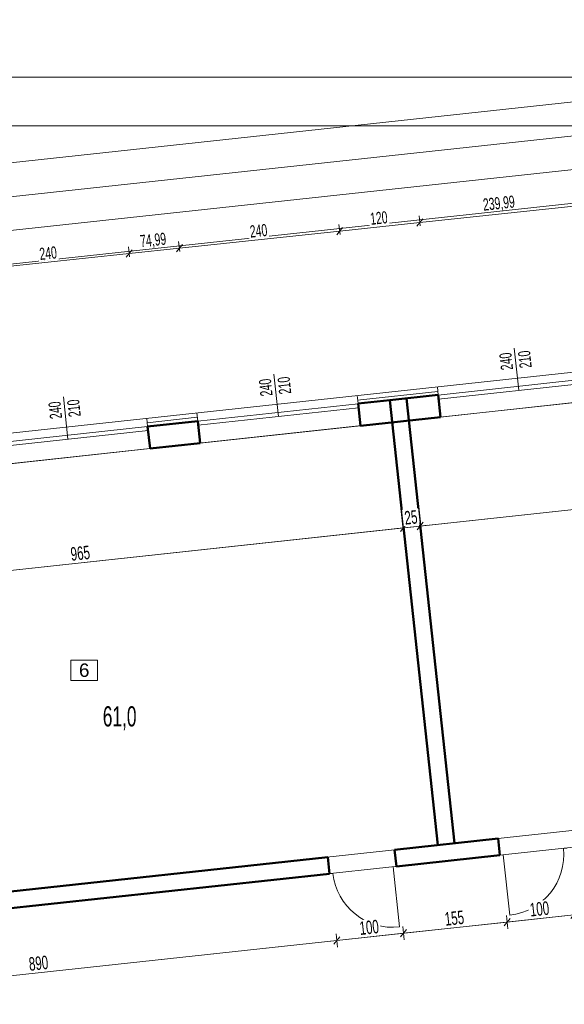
# Model space of a CAD drawing. Header units: millimetres. Extents: x 72202 to 304796, y 21658 to 519946.
# Tile 25 of 139: x 197425 to 198235, y 202009 to 203474. Entities that reach past the tile are written whole.
import ezdxf

# ---------------------------------------------------------------- set-up
doc = ezdxf.new("R2010")
doc.units = ezdxf.units.MM
doc.layers.get('0').update_dxf_attribs({"color": 253})
doc.layers.get('Defpoints').update_dxf_attribs({"color": 253})
for name, color, linetype, lineweight in [('DRZWI I OKNA OPISY', 253, 'Continuous', 9), ('linia - gruba - projektowana', 253, 'Continuous', 50), ('LINIA CIENKA', 7, 'Continuous', 13), ('LINIA KRESKOWANIE', 253, 'Continuous', 5), ('LINIA WYMIAROWANIE', 253, 'Continuous', 9), ('OPISY', 253, 'Continuous', 9)]:
    doc.layers.add(name, color=color, linetype=linetype, lineweight=lineweight)
doc.layers.add('LINIA-NIE DRUKOWAĆ', color=253, linetype='Continuous', lineweight=20, plot=False)
doc.styles.add('simplex', font='arial.ttf')
doc.styles.get("Standard").update_dxf_attribs({"font": 'ARIALN.TTF', "width": 0.75})
doc.linetypes.add('GRADZINOWANIE', pattern='A,0.00254,-2.54,[134,ltypeshp.shx,S=2.54,R=0,X=-2.54,Y=0],-5.08,[134,ltypeshp.shx,S=2.54,R=180,X=2.54,Y=0],-2.54', length=10.16254)
doc.dimstyles.new('sebek100', dxfattribs={"dimtxt": 17, "dimasz": 10, "dimexe": 10, "dimexo": 20, "dimgap": 4, "dimtad": 1, "dimrnd": 0.5, "dimtxsty": 'Standard', "dimblk": 'OBLIQUE', "dimcen": 8, "dimclre": 1, "dimazin": 0, "dimtm": 1e-09, "dimtfac": 1, "dimtix": 1, "dimtmove": 1, "dimatfit": 3, "dimldrblk": 'zas', "dimfxl": 10, "dimfxlon": 1, "dimtolj": 2, "dimlwd": -1, "dimlwe": -1, "dimarcsym": 0})

# ---------------------------------------------------------------- blocks, each defined once
blk = doc.blocks.new('_Oblique')
at = {"color": 0, "linetype": 'ByBlock', "lineweight": -2}
blk.add_line((-0.5, -0.5), (0.5, 0.5), dxfattribs=at)
blk = doc.blocks.new('*D74')
at = {"layer": 'Defpoints', "color": 0, "lineweight": -3, "ltscale": 4, "transparency": 16777216}
for p in [(200553.3, 203691.7), (193653.3, 203234.1), (200553.3, 203234.1)]:
    blk.add_point(p, dxfattribs=at)
at = {"layer": 'LINIA CIENKA', "ltscale": 4, "transparency": 16777216}
for p, q in [((193653.3, 203681.7), (193653.3, 203701.7)), ((200553.3, 203681.7), (200553.3, 203701.7))]:
    blk.add_line(p, q, dxfattribs=at)
at = {"layer": 'LINIA CIENKA', "color": 0, "ltscale": 4, "transparency": 16777216}
blk.add_line((193653.3, 203691.7), (200553.3, 203691.7), dxfattribs=at)
at = {"layer": 'LINIA CIENKA', "color": 0, "ltscale": 4, "transparency": 16777216, "xscale": 10, "yscale": 10, "zscale": 10, "rotation": 180}
blk.add_blockref('_Oblique', (193653.3, 203691.7), dxfattribs=at)
at = {"layer": 'LINIA CIENKA', "color": 0, "ltscale": 4, "transparency": 16777216, "xscale": 10, "yscale": 10, "zscale": 10}
blk.add_blockref('_Oblique', (200553.3, 203691.7), dxfattribs=at)
at = {"layer": 'LINIA CIENKA', "color": 0, "lineweight": -3, "ltscale": 4, "transparency": 16777216, "insert": (197103.3, 203797.8), "char_height": 200, "attachment_point": 5, "bg_fill": 3, "box_fill_scale": 1.1, "bg_fill_color": 256, "bg_fill_true_color": 13158600, "bg_fill_transparency": 0}
blk.add_mtext('\\A2;6900', dxfattribs=at)
blk = doc.blocks.new('zas')
blk = doc.blocks.new('*D112')
at = {"layer": 'Defpoints', "color": 0, "lineweight": -3, "ltscale": 4, "transparency": 16777216}
for p in [(197587.8, 203126.5), (197613.9, 202880.9), (197375.3, 202855)]:
    blk.add_point(p, dxfattribs=at)
at = {"layer": 'LINIA WYMIAROWANIE', "color": 1, "ltscale": 4, "transparency": 16777216}
for p, q in [((197588.3, 203121.5), (197586.7, 203136.4)), ((197349.7, 203096.1), (197348.1, 203111))]:
    blk.add_line(p, q, dxfattribs=at)
at = {"layer": 'LINIA WYMIAROWANIE', "color": 0, "ltscale": 4, "transparency": 16777216}
blk.add_line((197349.1, 203101.1), (197587.8, 203126.5), dxfattribs=at)
at = {"layer": 'LINIA WYMIAROWANIE', "color": 0, "ltscale": 4, "transparency": 16777216, "xscale": 10, "yscale": 10, "zscale": 10}
for p, rotation in [((197587.8, 203126.5), 6.067906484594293), ((197349.1, 203101.1), 186.0679064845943)]:
    blk.add_blockref('_Oblique', p, dxfattribs=dict(at, rotation=rotation))
at = {"layer": 'LINIA WYMIAROWANIE', "color": 0, "lineweight": -3, "ltscale": 4, "transparency": 16777216, "insert": (197467.1, 203126.9), "char_height": 18, "attachment_point": 5, "rotation": 6.0679, "bg_fill": 3, "box_fill_scale": 1.1, "bg_fill_color": 256, "bg_fill_true_color": 13158600, "bg_fill_transparency": 0}
blk.add_mtext('\\A2;240', dxfattribs=at)
blk = doc.blocks.new('*D113')
at = {"layer": 'Defpoints', "color": 0, "lineweight": -3, "ltscale": 4, "transparency": 16777216}
for p in [(197662.4, 203134.4), (197688.5, 202889.1), (197613.9, 202880.9)]:
    blk.add_point(p, dxfattribs=at)
at = {"layer": 'LINIA WYMIAROWANIE', "color": 1, "ltscale": 4, "transparency": 16777216}
for p, q in [((197588.3, 203121.5), (197586.7, 203136.4)), ((197662.9, 203129.4), (197661.3, 203144.3))]:
    blk.add_line(p, q, dxfattribs=at)
at = {"layer": 'LINIA WYMIAROWANIE', "color": 0, "ltscale": 4, "transparency": 16777216}
blk.add_line((197587.8, 203126.5), (197662.4, 203134.4), dxfattribs=at)
at = {"layer": 'LINIA WYMIAROWANIE', "color": 0, "ltscale": 4, "transparency": 16777216, "xscale": 10, "yscale": 10, "zscale": 10}
for p, rotation in [((197662.4, 203134.4), 6.067906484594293), ((197587.8, 203126.5), 186.0679064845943)]:
    blk.add_blockref('_Oblique', p, dxfattribs=dict(at, rotation=rotation))
at = {"layer": 'LINIA WYMIAROWANIE', "color": 0, "lineweight": -3, "ltscale": 4, "transparency": 16777216, "insert": (197623.5, 203145.1), "char_height": 18, "attachment_point": 5, "rotation": 6.0679, "bg_fill": 3, "box_fill_scale": 1.1, "bg_fill_color": 256, "bg_fill_true_color": 13158600, "bg_fill_transparency": 0}
blk.add_mtext('\\A2;74,99', dxfattribs=at)
blk = doc.blocks.new('*D114')
at = {"layer": 'Defpoints', "color": 0, "lineweight": -3, "ltscale": 4, "transparency": 16777216}
for p in [(197901, 203159.7), (197927.1, 202914.8), (197688.5, 202889.1)]:
    blk.add_point(p, dxfattribs=at)
at = {"layer": 'LINIA WYMIAROWANIE', "color": 1, "ltscale": 4, "transparency": 16777216}
for p, q in [((197901.6, 203154.8), (197900, 203169.7)), ((197662.9, 203129.4), (197661.3, 203144.3))]:
    blk.add_line(p, q, dxfattribs=at)
at = {"layer": 'LINIA WYMIAROWANIE', "color": 0, "ltscale": 4, "transparency": 16777216}
blk.add_line((197662.4, 203134.4), (197901, 203159.7), dxfattribs=at)
at = {"layer": 'LINIA WYMIAROWANIE', "color": 0, "ltscale": 4, "transparency": 16777216, "xscale": 10, "yscale": 10, "zscale": 10}
for p, rotation in [((197901, 203159.7), 6.067906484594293), ((197662.4, 203134.4), 186.0679064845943)]:
    blk.add_blockref('_Oblique', p, dxfattribs=dict(at, rotation=rotation))
at = {"layer": 'LINIA WYMIAROWANIE', "color": 0, "lineweight": -3, "ltscale": 4, "transparency": 16777216, "insert": (197780.3, 203160.2), "char_height": 18, "attachment_point": 5, "rotation": 6.0679, "bg_fill": 3, "box_fill_scale": 1.1, "bg_fill_color": 256, "bg_fill_true_color": 13158600, "bg_fill_transparency": 0}
blk.add_mtext('\\A2;240', dxfattribs=at)
blk = doc.blocks.new('*D115')
at = {"layer": 'Defpoints', "color": 0, "lineweight": -3, "ltscale": 4, "transparency": 16777216}
for p in [(198020.4, 203172.4), (197927.1, 202914.8), (198046.4, 202927.8)]:
    blk.add_point(p, dxfattribs=at)
at = {"layer": 'LINIA WYMIAROWANIE', "color": 1, "ltscale": 4, "transparency": 16777216}
for p, q in [((198020.9, 203167.5), (198019.3, 203182.4)), ((197901.6, 203154.8), (197900, 203169.7))]:
    blk.add_line(p, q, dxfattribs=at)
at = {"layer": 'LINIA WYMIAROWANIE', "color": 0, "ltscale": 4, "transparency": 16777216}
blk.add_line((197901, 203159.7), (198020.4, 203172.4), dxfattribs=at)
at = {"layer": 'LINIA WYMIAROWANIE', "color": 0, "ltscale": 4, "transparency": 16777216, "xscale": 10, "yscale": 10, "zscale": 10}
for p, rotation in [((198020.4, 203172.4), 6.067906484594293), ((197901, 203159.7), 186.0679064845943)]:
    blk.add_blockref('_Oblique', p, dxfattribs=dict(at, rotation=rotation))
at = {"layer": 'LINIA WYMIAROWANIE', "color": 0, "lineweight": -3, "ltscale": 4, "transparency": 16777216, "insert": (197959.3, 203179.2), "char_height": 18, "attachment_point": 5, "rotation": 6.0679, "bg_fill": 3, "box_fill_scale": 1.1, "bg_fill_color": 256, "bg_fill_true_color": 13158600, "bg_fill_transparency": 0}
blk.add_mtext('\\A2;120', dxfattribs=at)
blk = doc.blocks.new('*D116')
at = {"layer": 'Defpoints', "color": 0, "lineweight": -3, "ltscale": 4, "transparency": 16777216}
for p in [(198259, 203197.8), (198285, 202953.8), (198046.4, 202927.8)]:
    blk.add_point(p, dxfattribs=at)
at = {"layer": 'LINIA WYMIAROWANIE', "color": 1, "ltscale": 4, "transparency": 16777216}
for p, q in [((198259.5, 203192.8), (198258, 203207.7)), ((198020.9, 203167.5), (198019.3, 203182.4))]:
    blk.add_line(p, q, dxfattribs=at)
at = {"layer": 'LINIA WYMIAROWANIE', "color": 0, "ltscale": 4, "transparency": 16777216}
blk.add_line((198020.4, 203172.4), (198259, 203197.8), dxfattribs=at)
at = {"layer": 'LINIA WYMIAROWANIE', "color": 0, "ltscale": 4, "transparency": 16777216, "xscale": 10, "yscale": 10, "zscale": 10}
for p, rotation in [((198259, 203197.8), 6.067906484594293), ((198020.4, 203172.4), 186.0679064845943)]:
    blk.add_blockref('_Oblique', p, dxfattribs=dict(at, rotation=rotation))
at = {"layer": 'LINIA WYMIAROWANIE', "color": 0, "lineweight": -3, "ltscale": 4, "transparency": 16777216, "insert": (198138.1, 203199.9), "char_height": 18, "attachment_point": 5, "rotation": 6.0679, "bg_fill": 3, "box_fill_scale": 1.1, "bg_fill_color": 256, "bg_fill_true_color": 13158600, "bg_fill_transparency": 0}
blk.add_mtext('\\A2;239,99', dxfattribs=at)
blk = doc.blocks.new('*D141')
at = {"layer": 'Defpoints', "color": 0, "lineweight": -3, "ltscale": 4, "transparency": 16777216}
for p in [(197979.1, 202875.2), (197019.8, 202771.3), (197996.2, 202718.1)]:
    blk.add_point(p, dxfattribs=at)
at = {"layer": 'LINIA WYMIAROWANIE', "color": 0, "ltscale": 4, "transparency": 16777216}
blk.add_line((197036.8, 202614.2), (197996.2, 202718.1), dxfattribs=at)
at = {"layer": 'LINIA WYMIAROWANIE', "ltscale": 4, "transparency": 16777216}
for p, q in [((197995.6, 202723.1), (197997.2, 202708.2)), ((197036.2, 202619.1), (197037.8, 202604.2))]:
    blk.add_line(p, q, dxfattribs=at)
at = {"layer": 'LINIA WYMIAROWANIE', "color": 0, "ltscale": 4, "transparency": 16777216, "xscale": 10, "yscale": 10, "zscale": 10}
for p, rotation in [((197996.2, 202718.1), 6.182017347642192), ((197036.8, 202614.2), 186.1820173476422)]:
    blk.add_blockref('_Oblique', p, dxfattribs=dict(at, rotation=rotation))
at = {"layer": 'LINIA WYMIAROWANIE', "color": 0, "lineweight": -3, "ltscale": 4, "transparency": 16777216, "insert": (197514.9, 202680.3), "char_height": 20, "attachment_point": 5, "rotation": 6.182, "bg_fill": 3, "box_fill_scale": 1.1, "bg_fill_color": 256, "bg_fill_true_color": 13158600, "bg_fill_transparency": 0}
blk.add_mtext('\\A2;965', dxfattribs=at)
blk = doc.blocks.new('*D142')
at = {"layer": 'Defpoints', "color": 0, "lineweight": -3, "ltscale": 4, "transparency": 16777216}
for p in [(197979.1, 202875.2), (198004, 202877.9)]:
    blk.add_point(p, dxfattribs=at)
at = {"layer": 'LINIA WYMIAROWANIE', "ltscale": 4, "transparency": 16777216}
for p, q in [((198020.5, 202725.8), (198022.1, 202710.8)), ((197995.6, 202723.1), (197997.2, 202708.2))]:
    blk.add_line(p, q, dxfattribs=at)
at = {"layer": 'LINIA WYMIAROWANIE', "color": 0, "ltscale": 4, "transparency": 16777216}
for p, q in [((197996.2, 202718.1), (197986.2, 202717)), ((197996.2, 202718.1), (198021, 202720.8)), ((198021, 202720.8), (198031, 202721.9))]:
    blk.add_line(p, q, dxfattribs=at)
at = {"layer": 'LINIA WYMIAROWANIE', "color": 0, "ltscale": 4, "transparency": 16777216, "xscale": 10, "yscale": 10, "zscale": 10}
for p, rotation in [((197996.2, 202718.1), 6.182017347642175), ((198021, 202720.8), 186.1820173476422)]:
    blk.add_blockref('_Oblique', p, dxfattribs=dict(at, rotation=rotation))
at = {"layer": 'LINIA WYMIAROWANIE', "color": 0, "lineweight": -3, "ltscale": 4, "transparency": 16777216, "insert": (198007.1, 202733.6), "char_height": 20, "attachment_point": 5, "rotation": 6.182, "bg_fill": 3, "box_fill_scale": 1.1, "bg_fill_color": 256, "bg_fill_true_color": 13158600, "bg_fill_transparency": 0}
blk.add_mtext('\\A2;25', dxfattribs=at)
at = {"layer": 'Defpoints', "color": 0, "lineweight": -3, "ltscale": 4, "transparency": 16777216}
blk.add_point((198021, 202720.8), dxfattribs=at)
blk = doc.blocks.new('*D143')
at = {"layer": 'Defpoints', "color": 0, "lineweight": -3, "ltscale": 4, "transparency": 16777216}
for p in [(198963.4, 202981.8), (198004, 202877.9), (198980.4, 202824.7)]:
    blk.add_point(p, dxfattribs=at)
at = {"layer": 'LINIA WYMIAROWANIE', "ltscale": 4, "transparency": 16777216}
for p, q in [((198979.9, 202829.7), (198981.5, 202814.8)), ((198020.5, 202725.8), (198022.1, 202710.8))]:
    blk.add_line(p, q, dxfattribs=at)
at = {"layer": 'LINIA WYMIAROWANIE', "color": 0, "ltscale": 4, "transparency": 16777216}
blk.add_line((198021, 202720.8), (198980.4, 202824.7), dxfattribs=at)
at = {"layer": 'LINIA WYMIAROWANIE', "color": 0, "ltscale": 4, "transparency": 16777216, "xscale": 10, "yscale": 10, "zscale": 10}
for p, rotation in [((198980.4, 202824.7), 6.182017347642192), ((198021, 202720.8), 186.1820173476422)]:
    blk.add_blockref('_Oblique', p, dxfattribs=dict(at, rotation=rotation))
at = {"layer": 'LINIA WYMIAROWANIE', "color": 0, "lineweight": -3, "ltscale": 4, "transparency": 16777216, "insert": (198499.2, 202786.9), "char_height": 20, "attachment_point": 5, "rotation": 6.182, "bg_fill": 3, "box_fill_scale": 1.1, "bg_fill_color": 256, "bg_fill_true_color": 13158600, "bg_fill_transparency": 0}
blk.add_mtext('\\A2;965', dxfattribs=at)
blk = doc.blocks.new('*D326')
at = {"layer": 'Defpoints', "color": 0, "lineweight": -3, "ltscale": 4, "transparency": 16777216}
for p in [(197884.6, 202215.7), (196999.8, 202119.8), (197896.7, 202103.8)]:
    blk.add_point(p, dxfattribs=at)
at = {"layer": 'LINIA WYMIAROWANIE', "ltscale": 4, "transparency": 16777216}
for p, q in [((197895.6, 202113.8), (197897.8, 202093.9)), ((197010.8, 202017.9), (197013, 201998))]:
    blk.add_line(p, q, dxfattribs=at)
at = {"layer": 'LINIA WYMIAROWANIE', "color": 0, "ltscale": 4, "transparency": 16777216}
blk.add_line((197011.9, 202008), (197896.7, 202103.8), dxfattribs=at)
at = {"layer": 'LINIA WYMIAROWANIE', "color": 0, "ltscale": 4, "transparency": 16777216, "xscale": 10, "yscale": 10, "zscale": 10}
for p, rotation in [((197896.7, 202103.8), 6.182017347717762), ((197011.9, 202008), 186.1820173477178)]:
    blk.add_blockref('_Oblique', p, dxfattribs=dict(at, rotation=rotation))
at = {"layer": 'LINIA WYMIAROWANIE', "color": 0, "lineweight": -3, "ltscale": 4, "transparency": 16777216, "insert": (197452.8, 202070), "char_height": 20, "attachment_point": 5, "rotation": 6.182, "bg_fill": 3, "box_fill_scale": 1.1, "bg_fill_color": 256, "bg_fill_true_color": 13158600, "bg_fill_transparency": 0}
blk.add_mtext('\\A2;890', dxfattribs=at)
blk = doc.blocks.new('*D327')
at = {"layer": 'Defpoints', "color": 0, "lineweight": -3, "ltscale": 4, "transparency": 16777216}
for p in [(197984, 202226.4), (197884.6, 202215.7), (197996.1, 202114.6)]:
    blk.add_point(p, dxfattribs=at)
at = {"layer": 'LINIA WYMIAROWANIE', "ltscale": 4, "transparency": 16777216}
for p, q in [((197995.1, 202124.5), (197997.2, 202104.6)), ((197895.6, 202113.8), (197897.8, 202093.9))]:
    blk.add_line(p, q, dxfattribs=at)
at = {"layer": 'LINIA WYMIAROWANIE', "color": 0, "ltscale": 4, "transparency": 16777216}
blk.add_line((197896.7, 202103.8), (197996.1, 202114.6), dxfattribs=at)
at = {"layer": 'LINIA WYMIAROWANIE', "color": 0, "ltscale": 4, "transparency": 16777216, "xscale": 10, "yscale": 10, "zscale": 10}
for p, rotation in [((197896.7, 202103.8), 186.1820173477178), ((197996.1, 202114.6), 6.182017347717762)]:
    blk.add_blockref('_Oblique', p, dxfattribs=dict(at, rotation=rotation))
at = {"layer": 'LINIA WYMIAROWANIE', "color": 0, "lineweight": -3, "ltscale": 4, "transparency": 16777216, "insert": (197944.9, 202123.3), "char_height": 20, "attachment_point": 5, "rotation": 6.182, "bg_fill": 3, "box_fill_scale": 1.1, "bg_fill_color": 256, "bg_fill_true_color": 13158600, "bg_fill_transparency": 0}
blk.add_mtext('\\A2;100', dxfattribs=at)
blk = doc.blocks.new('*D328')
at = {"layer": 'Defpoints', "color": 0, "lineweight": -3, "ltscale": 4, "transparency": 16777216}
for p in [(198138.1, 202243.1), (197984, 202226.4), (198150.2, 202131.3)]:
    blk.add_point(p, dxfattribs=at)
at = {"layer": 'LINIA WYMIAROWANIE', "ltscale": 4, "transparency": 16777216}
for p, q in [((198149.2, 202141.2), (198151.3, 202121.3)), ((197995.1, 202124.5), (197997.2, 202104.6))]:
    blk.add_line(p, q, dxfattribs=at)
at = {"layer": 'LINIA WYMIAROWANIE', "color": 0, "ltscale": 4, "transparency": 16777216}
blk.add_line((197996.1, 202114.6), (198150.2, 202131.3), dxfattribs=at)
at = {"layer": 'LINIA WYMIAROWANIE', "color": 0, "ltscale": 4, "transparency": 16777216, "xscale": 10, "yscale": 10, "zscale": 10}
for p, rotation in [((198150.2, 202131.3), 6.182017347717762), ((197996.1, 202114.6), 186.1820173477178)]:
    blk.add_blockref('_Oblique', p, dxfattribs=dict(at, rotation=rotation))
at = {"layer": 'LINIA WYMIAROWANIE', "color": 0, "lineweight": -3, "ltscale": 4, "transparency": 16777216, "insert": (198071.7, 202137.1), "char_height": 20, "attachment_point": 5, "rotation": 6.182, "bg_fill": 3, "box_fill_scale": 1.1, "bg_fill_color": 256, "bg_fill_true_color": 13158600, "bg_fill_transparency": 0}
blk.add_mtext('\\A2;155', dxfattribs=at)
blk = doc.blocks.new('*D329')
at = {"layer": 'Defpoints', "color": 0, "lineweight": -3, "ltscale": 4, "transparency": 16777216}
for p in [(198138.1, 202243.1), (198237.5, 202253.9), (198249.7, 202142)]:
    blk.add_point(p, dxfattribs=at)
at = {"layer": 'LINIA WYMIAROWANIE', "ltscale": 4, "transparency": 16777216}
for p, q in [((198248.6, 202152), (198250.7, 202132.1)), ((198149.2, 202141.2), (198151.3, 202121.3))]:
    blk.add_line(p, q, dxfattribs=at)
at = {"layer": 'LINIA WYMIAROWANIE', "color": 0, "ltscale": 4, "transparency": 16777216}
blk.add_line((198150.2, 202131.3), (198249.7, 202142), dxfattribs=at)
at = {"layer": 'LINIA WYMIAROWANIE', "color": 0, "ltscale": 4, "transparency": 16777216, "xscale": 10, "yscale": 10, "zscale": 10}
for p, rotation in [((198249.7, 202142), 6.182017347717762), ((198150.2, 202131.3), 186.1820173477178)]:
    blk.add_blockref('_Oblique', p, dxfattribs=dict(at, rotation=rotation))
at = {"layer": 'LINIA WYMIAROWANIE', "color": 0, "lineweight": -3, "ltscale": 4, "transparency": 16777216, "insert": (198198.4, 202150.8), "char_height": 20, "attachment_point": 5, "rotation": 6.182, "bg_fill": 3, "box_fill_scale": 1.1, "bg_fill_color": 256, "bg_fill_true_color": 13158600, "bg_fill_transparency": 0}
blk.add_mtext('\\A2;100', dxfattribs=at)

msp = doc.modelspace()

# ---------------------------------------------------------------- linework, layer by layer
at = {"layer": 'linia - gruba - projektowana'}
for p, q in [((198047.655, 202915.882), (197975.576, 202908.075)), ((198047.655, 202915.882), (198051.219, 202882.981)), ((197975.576, 202908.075), (197928.353, 202902.959)), ((197928.353, 202902.959), (197931.916, 202870.058)), ((197975.576, 202908.075), (198047.296, 202245.947)), ((198000.431, 202910.767), (198072.151, 202248.64)), ((197689.748, 202877.114), (197615.184, 202869.038)), ((197689.748, 202877.114), (197693.312, 202844.213)), ((198051.219, 202882.981), (197931.916, 202870.058)), ((197615.174, 202869.131), (197618.748, 202836.137)), ((197693.312, 202844.213), (197618.748, 202836.137)), ((197982.684, 202238.855), (198136.783, 202255.546)), ((198136.783, 202255.546), (198139.475, 202230.692)), ((196998.441, 202132.244), (197883.266, 202228.086)), ((197883.266, 202228.086), (197885.958, 202203.231)), ((197982.684, 202238.855), (197985.376, 202214)), ((197985.376, 202214), (198139.475, 202230.692)), ((197001.133, 202107.39), (197885.958, 202203.231))]:
    msp.add_line(p, q, dxfattribs=at)
at = {"layer": 'LINIA CIENKA'}
for p, q in [((196028.86, 202709.188), (199003.276, 203031.368)), ((198047.67, 202915.789), (198286.264, 202941.727)), ((198048.318, 202909.824), (198286.912, 202935.762)), ((197928.353, 202902.959), (197927.055, 202914.983)), ((198047.67, 202915.789), (198046.372, 202927.813)), ((197689.773, 202876.929), (197928.367, 202902.867)), ((198289.823, 202908.826), (198051.219, 202882.981)), ((197689.748, 202877.114), (197688.451, 202889.138)), ((197690.422, 202870.964), (197929.016, 202896.902)), ((197615.189, 202869.038), (197613.891, 202881.062)), ((197376.595, 202843.1), (197615.189, 202869.038)), ((197377.243, 202837.135), (197615.838, 202863.073)), ((197931.926, 202869.965), (197693.322, 202844.12)), ((197618.748, 202836.137), (197380.144, 202810.292)), ((198233.923, 202240.922), (198238.894, 202241.46)), ((198139.475, 202230.692), (198144.446, 202231.23)), ((198140.326, 202230.784), (198144.446, 202231.23)), ((198144.446, 202231.23), (198154.138, 202141.753)), ((197985.376, 202214), (197980.406, 202213.462)), ((197984.526, 202213.908), (197980.406, 202213.462)), ((197980.406, 202213.462), (197990.097, 202123.985)), ((197986.227, 202214.092), (197981.256, 202213.554)), ((197985.376, 202214), (197981.256, 202213.554)), ((197890.929, 202203.77), (197885.958, 202203.231))]:
    msp.add_line(p, q, dxfattribs=at)
for centre, start, end in [((198144.446, 202231.23), 276.182017, 6.182017), ((197980.406, 202213.462), 186.182017, 276.182017)]:
    msp.add_arc(centre, 90, start, end, dxfattribs=at)
at = {"layer": 'LINIA-NIE DRUKOWAĆ'}
for p, q in [((198980.398, 202824.703), (194763.68, 202367.959)), ((199045.01, 202228.192), (194828.292, 201771.449))]:
    msp.add_line(p, q, dxfattribs=at)
for points in [[(198003.995, 202877.866), (198072.161, 202248.547), (199031.549, 202352.465), (198963.383, 202981.784), (198003.995, 202877.866)], [(197019.752, 202771.255), (197087.918, 202141.936), (198047.296, 202245.947), (197979.14, 202875.173), (197019.752, 202771.255)], [(198798.62, 202302.088), (198828.234, 202028.687), (198382.839, 201980.444), (198382.839, 200964.042), (198096.792, 200964.042), (198096.792, 201622.042), (197833.292, 201622.042), (197790.226, 201646.868), (197749.471, 201662.407), (197704.792, 201672.042), (197504.792, 201672.042), (197437.574, 201654.671), (197409.152, 201641.84), (197376.292, 201622.042), (196716.292, 201622.042), (196655.011, 201654.671), (196587.792, 201672.042), (196503.525, 201681.418), (196442.27, 201679.677), (196387.792, 201679.677), (196259.292, 201622.042), (195298.792, 201622.042), (195298.792, 201922.997), (198798.62, 202302.088)]]:
    msp.add_lwpolyline(points, dxfattribs=at)
at = {"layer": 'OPISY'}
msp.add_lwpolyline([(197500.791, 202521.073), (197500.791, 202491.073), (197540.791, 202491.073), (197540.791, 202521.073)], close=True, dxfattribs=at)

# ---------------------------------------------------------------- texts
at = {"layer": 'LINIA-NIE DRUKOWAĆ', "insert": (197548.465, 202452.491), "char_height": 30, "width": 125.07, "attachment_point": 1}
msp.add_mtext('61,0', dxfattribs=at)
at = {"layer": 'OPISY', "insert": (197520.791, 202506.073), "char_height": 20, "width": 40, "attachment_point": 5, "style": 'simplex'}
msp.add_mtext('6', dxfattribs=at)

# ---------------------------------------------------------------- dimensions: what is measured, and where the dimension line sits
at = {"layer": 'LINIA CIENKA', "lineweight": -3, "ltscale": 4}
dim = msp.add_linear_dim(base=(200553.292, 203691.675), p1=(193653.292, 203234.128), p2=(200553.292, 203234.128), dimstyle='sebek100', override={"dimtxt": 200, "dimrnd": 0, "dimclre": 256, "dimtfill": 1, "dimarcsym": 2}, dxfattribs=at)
dim.commit()
dim.dimension.update_dxf_attribs({"geometry": '*D74', "text_midpoint": (197103.292, 203797.79)})

# ---------------------------------------------------------------- next in the draw order: linework, layer by layer
at = {"layer": 'LINIA CIENKA'}
msp.add_lwpolyline([(193953.292, 200489.042), (193953.292, 203316.491), (200483.292, 203316.491), (200483.292, 200489.042)], close=True, dxfattribs=at)
at = {"layer": 'LINIA-NIE DRUKOWAĆ'}
for p, q in [((194214.956, 202915.05), (198960.201, 203429.042)), ((194220.341, 202865.341), (198965.585, 203379.333)), ((194225.725, 202815.632), (198970.969, 203329.623)), ((194231.11, 202765.923), (198976.354, 203279.914))]:
    msp.add_line(p, q, dxfattribs=at)
msp.add_lwpolyline([(193653.292, 203389.042), (193653.292, 200419.042), (200553.292, 200419.042), (200553.292, 203389.042)], close=True, dxfattribs=at)

# ---------------------------------------------------------------- next in the draw order: dimensions: what is measured, and where the dimension line sits
at = {"layer": 'LINIA WYMIAROWANIE', "lineweight": -3, "ltscale": 4}
for base, p1, p2, angle, override, picture, middle in [((197587.806, 203126.451), (197375.303, 202855.031), (197613.912, 202880.876), 186.067906, {"dimtxt": 18, "dimrnd": 0, "dimfxl": 5, "dimtfill": 1, "dimarcsym": 2}, '*D112', (197467.082, 203126.883)), ((197896.727, 202103.813), (196999.787, 202119.817), (197884.612, 202215.659), 186.182017, {"dimtxt": 20, "dimrnd": 0, "dimclre": 256, "dimtfill": 1, "dimarcsym": 2}, '*D326', (197452.784, 202070.021))]:
    dim = msp.add_linear_dim(base=base, p1=p1, p2=p2, angle=angle, dimstyle='sebek100', override=override, dxfattribs=at)
    dim.commit()
    dim.dimension.update_dxf_attribs({"geometry": picture, "text_midpoint": middle})

# ---------------------------------------------------------------- next in the draw order: dimensions: what is measured, and where the dimension line sits
for base, p1, p2, angle, override, picture, middle in [((197662.381, 203134.379), (197613.912, 202880.876), (197688.451, 202889.138), 186.067906, {"dimtxt": 18, "dimrnd": 0, "dimfxl": 5, "dimtfill": 1, "dimarcsym": 2}, '*D113', (197623.527, 203145.149)), ((197996.145, 202114.582), (197884.612, 202215.659), (197984.03, 202226.427), 186.182017, {"dimtxt": 20, "dimrnd": 0, "dimclre": 256, "dimtfill": 1, "dimarcsym": 2}, '*D327', (197944.906, 202123.326))]:
    dim = msp.add_linear_dim(base=base, p1=p1, p2=p2, angle=angle, dimstyle='sebek100', override=override, dxfattribs=at)
    dim.commit()
    dim.dimension.update_dxf_attribs({"geometry": picture, "text_midpoint": middle})

# ---------------------------------------------------------------- next in the draw order: dimensions: what is measured, and where the dimension line sits
for base, p1, p2, angle, override, picture, middle in [((197901.036, 203159.748), (197688.451, 202889.138), (197927.075, 202914.797), 186.067906, {"dimtxt": 18, "dimrnd": 0, "dimfxl": 5, "dimtfill": 1, "dimarcsym": 2}, '*D114', (197780.314, 203160.18)), ((197996.155, 202718.092), (197019.752, 202771.255), (197979.14, 202875.173), 186.182017, {"dimtxt": 20, "dimrnd": 0, "dimclre": 256, "dimfxl": 5, "dimtfill": 1, "dimarcsym": 2}, '*D141', (197514.93, 202680.262)), ((198150.244, 202131.273), (197984.03, 202226.427), (198138.129, 202243.119), 186.182017, {"dimtxt": 20, "dimrnd": 0, "dimclre": 256, "dimtfill": 1, "dimarcsym": 2}, '*D328', (198071.664, 202137.056))]:
    dim = msp.add_linear_dim(base=base, p1=p1, p2=p2, angle=angle, dimstyle='sebek100', override=override, dxfattribs=at)
    dim.commit()
    dim.dimension.update_dxf_attribs({"geometry": picture, "text_midpoint": middle})

# ---------------------------------------------------------------- next in the draw order: linework, layer by layer
at = {"layer": 'DRZWI I OKNA OPISY'}
for p, q in [((197809.719, 202883.933), (197802.939, 202946.753)), ((197496.54, 202850.104), (197489.761, 202912.925))]:
    msp.add_line(p, q, dxfattribs=at)
at = {"layer": 'LINIA KRESKOWANIE', "linetype": 'GRADZINOWANIE', "ltscale": 0.6}
msp.add_line((197614.597, 202874.527), (197689.161, 202882.603), dxfattribs=at)

# ---------------------------------------------------------------- next in the draw order: texts
at = {"layer": 'DRZWI I OKNA OPISY', "char_height": 18, "width": 130, "attachment_point": 5, "rotation": 96.159668}
for s, insert in [('240', (197791.011, 202927.023)), ('210', (197818.811, 202930.023)), ('210', (197505.633, 202896.195)), ('240', (197477.832, 202893.195))]:
    msp.add_mtext(s, dxfattribs=dict(at, insert=insert))

# ---------------------------------------------------------------- next in the draw order: dimensions: what is measured, and where the dimension line sits
at = {"layer": 'LINIA WYMIAROWANIE', "lineweight": -3, "ltscale": 4}
for base, p1, p2, angle, override, picture, middle in [((198020.368, 203172.434), (197927.075, 202914.797), (198046.372, 202927.813), 186.067906, {"dimtxt": 18, "dimrnd": 0, "dimfxl": 5, "dimtfill": 1, "dimarcsym": 2}, '*D115', (197959.308, 203179.207)), ((198021.009, 202720.784), (197979.14, 202875.173), (198003.995, 202877.866), 186.182017, {"dimtxt": 20, "dimrnd": 0, "dimclre": 256, "dimfxl": 5, "dimtfill": 1, "dimarcsym": 2}, '*D142', (198007.052, 202733.567)), ((198249.662, 202142.042), (198138.129, 202243.119), (198237.547, 202253.888), 186.182017, {"dimtxt": 20, "dimrnd": 0, "dimclre": 256, "dimtfill": 1, "dimarcsym": 2}, '*D329', (198198.423, 202150.786))]:
    dim = msp.add_linear_dim(base=base, p1=p1, p2=p2, angle=angle, dimstyle='sebek100', override=override, dxfattribs=at)
    dim.commit()
    dim.dimension.update_dxf_attribs({"geometry": picture, "text_midpoint": middle})

# ---------------------------------------------------------------- next in the draw order: dimensions: what is measured, and where the dimension line sits
dim = msp.add_linear_dim(base=(198259.018, 203197.803), p1=(198046.372, 202927.813), p2=(198284.951, 202953.844), angle=186.067906, dimstyle='sebek100', override={"dimtxt": 18, "dimrnd": 0, "dimfxl": 5, "dimtfill": 1, "dimarcsym": 2}, dxfattribs=at)
dim.commit()
dim.dimension.update_dxf_attribs({"geometry": '*D116', "text_midpoint": (198138.127, 203199.852)})

# ---------------------------------------------------------------- next in the draw order: dimensions: what is measured, and where the dimension line sits
dim = msp.add_linear_dim(base=(198980.398, 202824.703), p1=(198003.995, 202877.866), p2=(198963.383, 202981.784), angle=186.182017, dimstyle='sebek100', override={"dimtxt": 20, "dimrnd": 0, "dimclre": 256, "dimfxl": 5, "dimtfill": 1, "dimarcsym": 2}, dxfattribs=at)
dim.commit()
dim.dimension.update_dxf_attribs({"geometry": '*D143', "text_midpoint": (198499.173, 202786.872)})

# ---------------------------------------------------------------- next in the draw order: linework, layer by layer
at = {"layer": 'DRZWI I OKNA OPISY'}
msp.add_line((198167.615, 202922.793), (198160.835, 202985.614), dxfattribs=at)
at = {"layer": 'LINIA KRESKOWANIE', "linetype": 'GRADZINOWANIE', "ltscale": 0.6}
msp.add_line((197927.774, 202908.326), (198047.082, 202921.231), dxfattribs=at)

# ---------------------------------------------------------------- next in the draw order: texts
at = {"layer": 'DRZWI I OKNA OPISY', "char_height": 18, "width": 130, "attachment_point": 5, "rotation": 96.159668}
for s, insert in [('210', (198176.708, 202968.884)), ('240', (198148.907, 202965.884))]:
    msp.add_mtext(s, dxfattribs=dict(at, insert=insert))

doc.saveas('drawing.dxf')
